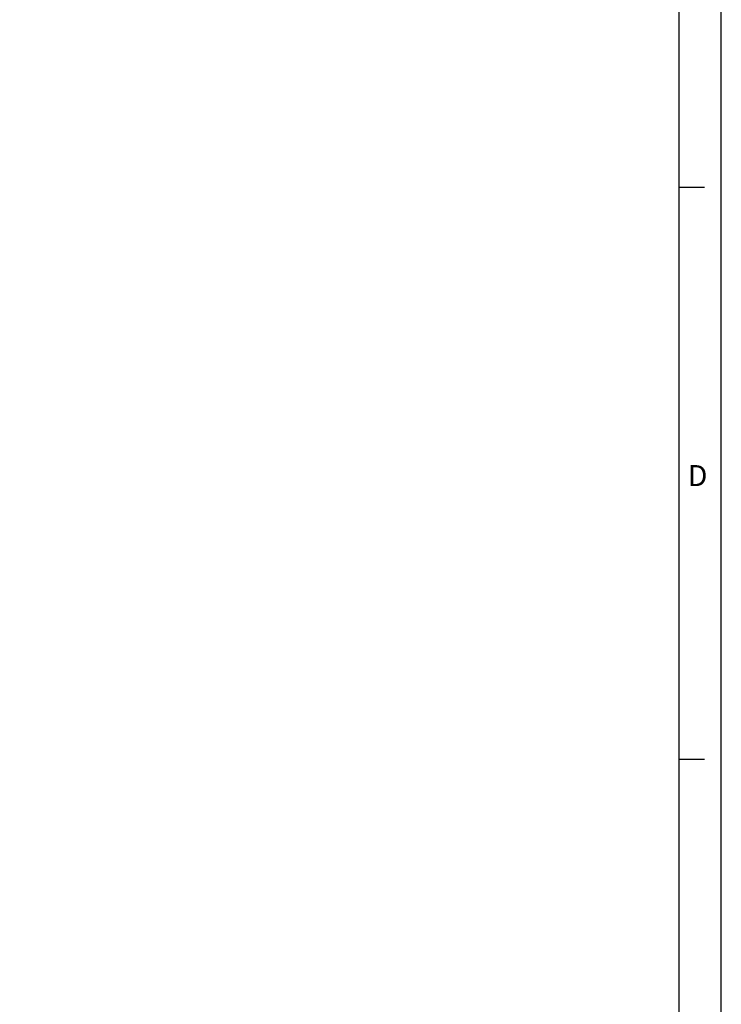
# Model space of a CAD drawing. Extents: x 2651 to 11825, y -3833 to 1075.
# Tile 128 of 256: x 3624 to 3791, y -812 to -577. Entities that reach past the tile are written whole.
import ezdxf

# ---------------------------------------------------------------- set-up
doc = ezdxf.new("R2010")
doc.units = 0
doc.header["$LTSCALE"] = 10
doc.layers.get('0').update_dxf_attribs({"linetype": 'CONTINUOUS'})
doc.layers.add('BOX', color=4, linetype='CONTINUOUS')
doc.layers.add('DIM', color=3, linetype='CONTINUOUS')
doc.styles.get("Standard").update_dxf_attribs({"font": 'romans.shx'})

# ---------------------------------------------------------------- blocks, each defined once
blk = doc.blocks.new('dg')
at = {"color": 4}
for p, q in [((1136, 546), (1130, 546)), ((1136, 410), (1130, 410))]:
    blk.add_line(p, q, dxfattribs=at)
at = {"layer": 'BOX', "color": 3}
for points in [[(0, 0), (1140, 0), (1140, 820), (0, 820)], [(10, 10), (1130, 10), (1130, 810), (10, 810)]]:
    blk.add_lwpolyline(points, close=True, dxfattribs=at)
at = {"color": 4, "insert": (1132, 480), "char_height": 5, "attachment_point": 1}
blk.add_mtext_dynamic_manual_height_columns('{\\fArial|b1|i0|c0|p34;\\C6;D}', width=6, gutter_width=12.5, heights=[0], dxfattribs=at)

msp = doc.modelspace()

# ---------------------------------------------------------------- block references
at = {"layer": 'DIM'}
msp.add_blockref('dg', (2650.684, -1163.358), dxfattribs=at)

doc.saveas('drawing.dxf')
